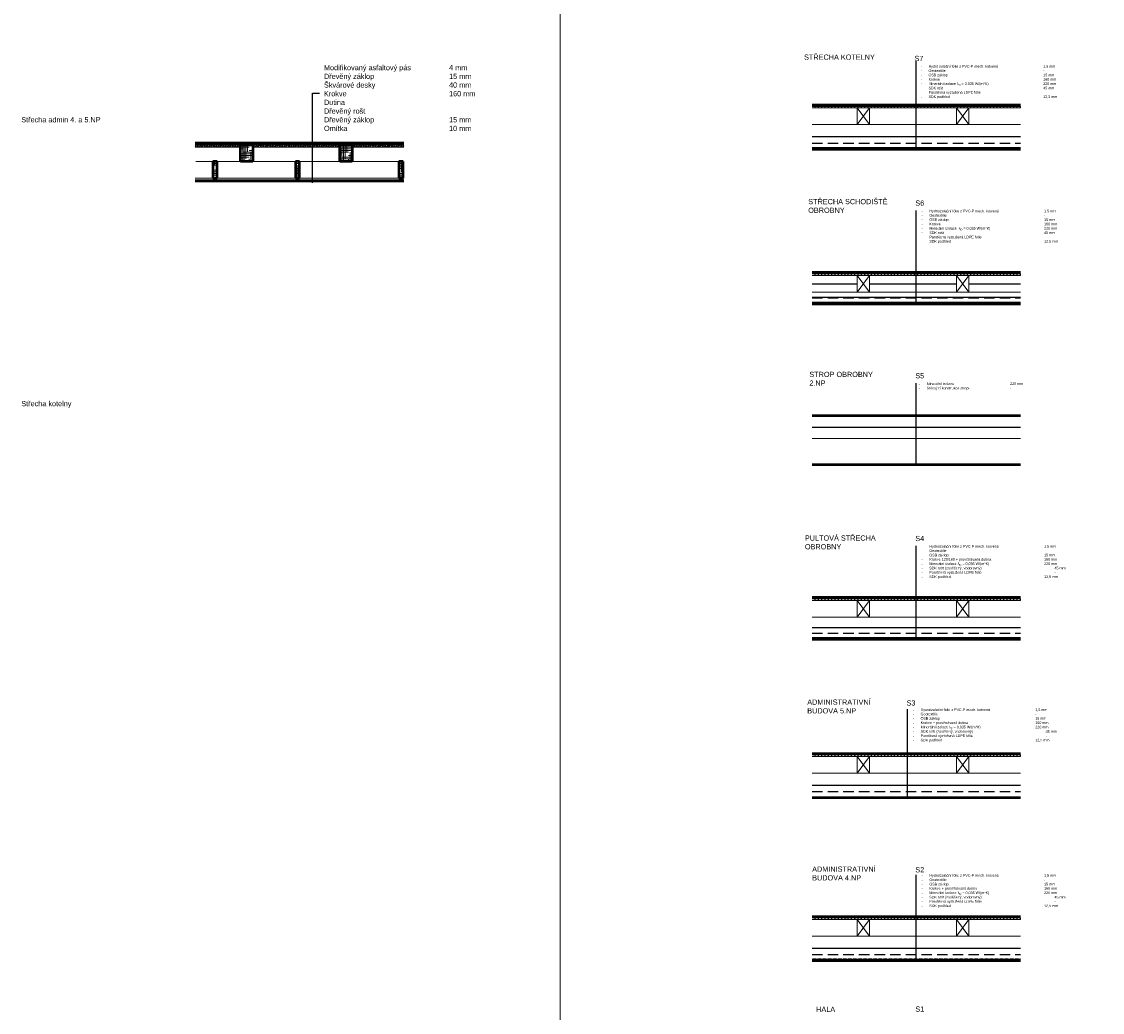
# Model space of a CAD drawing. Header units: millimetres. Extents: x -28283 to 311402, y 2144 to 57809.
# Tile 13 of 20: x -28283 to -17914, y 33972 to 43480. Entities that reach past the tile are written whole.
import ezdxf

# ---------------------------------------------------------------- set-up
doc = ezdxf.new("R2010")
doc.units = ezdxf.units.MM
doc.header["$LTSCALE"] = 4
doc.linetypes.add('DASHED', pattern=[0.75, 0.5, -0.25])
doc.linetypes.add('ČÁRKOVANÁ', pattern=[0.75, 0.5, -0.25])
for name, color, linetype in [('-HRANY_POD', 7, 'ČÁRKOVANÁ'), ('-POPIS_TEXT', 30, 'Continuous'), ('IZOLACE', 70, 'IZOLACE')]:
    doc.layers.add(name, color=color, linetype=linetype)
for name, color, linetype, lineweight in [('-HRANY_TENKE', 7, 'Continuous', 18), ('-HRANY_TLUSTE', 230, 'Continuous', 50), ('-HYDROIZOLACE', 30, 'DASHED', 30), ('-KOTY', 2, 'Continuous', 20), ('-SRAFY', 241, 'Continuous', 9)]:
    doc.layers.add(name, color=color, linetype=linetype, lineweight=lineweight)
doc.styles.add('TM_10_2.5', font='arial.ttf', dxfattribs={"height": 25})
doc.styles.add('TM_10_5', font='arial.ttf', dxfattribs={"height": 50})
doc.styles.add('TMP_2.25', font='arial.ttf', dxfattribs={"height": 2.5})
doc.linetypes.add('IZOLACE', pattern='A,0.0001,-0.1,[134,ltypeshp.shx,S=0.1,R=0,X=-0.1,Y=0],-0.2,[134,ltypeshp.shx,S=0.1,R=180,X=0.1,Y=0],-0.1', length=0.4001)
pattern_1 = [(90, (0, 354.81), (-31.75, 5e-15), [])]
pattern_2 = [(45, (0, 354.81), (-22.45064, 22.45064), []), (135, (0, 354.81), (-22.45064, -22.45064), [])]
pattern_3 = [(90, (0, -1251.432), (-31.75, 5e-15), [])]
pattern_4 = [(45, (0, -1251.432), (-22.45064, 22.45064), []), (135, (0, -1251.432), (-22.45064, -22.45064), [])]
pattern_5 = [(90, (0, -4370.16), (-31.75, 5e-15), [])]
pattern_6 = [(45, (0, -4370.16), (-22.45064, 22.45064), []), (135, (0, -4370.16), (-22.45064, -22.45064), [])]
pattern_7 = [(90, (0, -5869.05), (-31.75, 5e-15), [])]
pattern_8 = [(45, (0, -5869.05), (-22.45064, 22.45064), []), (135, (0, -5869.05), (-22.45064, -22.45064), [])]
pattern_9 = [(90, (0, -7432.89), (-31.75, 5e-15), [])]
pattern_10 = [(45, (0, -7432.89), (-22.45064, 22.45064), []), (135, (0, -7432.89), (-22.45064, -22.45064), [])]

msp = doc.modelspace()

# ---------------------------------------------------------------- hatches: boundary and pattern name
at = {"layer": '-SRAFY'}
h = msp.add_hatch(dxfattribs=at)
h.set_pattern_fill('HOUND', color=256, scale=10)
h.paths.add_polyline_path([(-26064.4, 42295.9), (-26184.4, 42295.9), (-26184.4, 42135.9), (-26064.4, 42135.9)])
h.paths.add_polyline_path([(-25111, 42295.9), (-25231, 42295.9), (-25231, 42135.9), (-25111, 42135.9)])
h.paths.add_polyline_path([(-24623.8, 42135.9), (-24663.8, 42135.9), (-24663.8, 41975.9), (-24623.8, 41975.9)])
h.paths.add_polyline_path([(-25616.2, 42135.9), (-25656.2, 42135.9), (-25656.2, 41975.9), (-25616.2, 41975.9)])
h.paths.add_polyline_path([(-26407.5, 42135.9), (-26447.5, 42135.9), (-26447.5, 41975.9), (-26407.5, 41975.9)])
at = {"true_color": 0xfefefe}
h = msp.add_hatch(dxfattribs=at)
h.set_pattern_fill('ANSI37', scale=10)
h.set_pattern_definition(pattern_2)
h.paths.add_polyline_path([(-19699.7, 42670.7), (-20699.7, 42670.7), (-20699.7, 42665.7), (-19699.7, 42665.7)])
h = msp.add_hatch(dxfattribs=at)
h.set_pattern_fill('ANSI31', scale=10, angle=45)
h.set_pattern_definition(pattern_1)
h.paths.add_polyline_path([(-19699.7, 42665.7), (-20699.7, 42665.7), (-20699.7, 42650.7), (-19699.7, 42650.7)])
h = msp.add_hatch(dxfattribs=at)
h.set_pattern_fill('ANSI37', scale=10)
h.set_pattern_definition(pattern_2)
h.paths.add_polyline_path([(-18699.7, 42670.7), (-19699.7, 42670.7), (-19699.7, 42665.7), (-18699.7, 42665.7)])
h = msp.add_hatch(dxfattribs=at)
h.set_pattern_fill('ANSI31', scale=10, angle=45)
h.set_pattern_definition(pattern_1)
h.paths.add_polyline_path([(-18699.7, 42665.7), (-19699.7, 42665.7), (-19699.7, 42650.7), (-18699.7, 42650.7)])
h = msp.add_hatch(dxfattribs=at)
h.set_pattern_fill('ANSI38', scale=5)
h.paths.add_polyline_path([(-26184.4, 42295.9), (-26616.2, 42295.9), (-26616.2, 42275.9), (-26184.4, 42275.9)])
h.paths.add_polyline_path([(-25231, 42295.9), (-26064.4, 42295.9), (-26064.4, 42275.9), (-25231, 42275.9)])
h.paths.add_polyline_path([(-24616.2, 42295.9), (-25111, 42295.9), (-25111, 42275.9), (-24616.2, 42275.9)])
h = msp.add_hatch(dxfattribs=at)
h.set_pattern_fill('ANSI37', scale=10)
h.set_pattern_definition(pattern_4)
h.paths.add_polyline_path([(-19699.7, 41064.5), (-20699.7, 41064.5), (-20699.7, 41059.5), (-19699.7, 41059.5)])
h = msp.add_hatch(dxfattribs=at)
h.set_pattern_fill('ANSI31', scale=10, angle=45)
h.set_pattern_definition(pattern_3)
h.paths.add_polyline_path([(-19699.7, 41059.5), (-20699.7, 41059.5), (-20699.7, 41044.5), (-19699.7, 41044.5)])
h = msp.add_hatch(dxfattribs=at)
h.set_pattern_fill('ANSI37', scale=10)
h.set_pattern_definition(pattern_4)
h.paths.add_polyline_path([(-18699.7, 41064.5), (-19699.7, 41064.5), (-19699.7, 41059.5), (-18699.7, 41059.5)])
h = msp.add_hatch(dxfattribs=at)
h.set_pattern_fill('ANSI31', scale=10, angle=45)
h.set_pattern_definition(pattern_3)
h.paths.add_polyline_path([(-18699.7, 41059.5), (-19699.7, 41059.5), (-19699.7, 41044.5), (-18699.7, 41044.5)])
h = msp.add_hatch(dxfattribs=at)
h.set_pattern_fill('ANSI37', scale=10)
h.set_pattern_definition(pattern_6)
h.paths.add_polyline_path([(-19699.7, 37945.7), (-20699.7, 37945.7), (-20699.7, 37940.7), (-19699.7, 37940.7)])
h = msp.add_hatch(dxfattribs=at)
h.set_pattern_fill('ANSI31', scale=10, angle=45)
h.set_pattern_definition(pattern_5)
h.paths.add_polyline_path([(-19699.7, 37940.7), (-20699.7, 37940.7), (-20699.7, 37925.7), (-19699.7, 37925.7)])
h = msp.add_hatch(dxfattribs=at)
h.set_pattern_fill('ANSI37', scale=10)
h.set_pattern_definition(pattern_6)
h.paths.add_polyline_path([(-18699.7, 37945.7), (-19699.7, 37945.7), (-19699.7, 37940.7), (-18699.7, 37940.7)])
h = msp.add_hatch(dxfattribs=at)
h.set_pattern_fill('ANSI31', scale=10, angle=45)
h.set_pattern_definition(pattern_5)
h.paths.add_polyline_path([(-18699.7, 37940.7), (-19699.7, 37940.7), (-19699.7, 37925.7), (-18699.7, 37925.7)])
h = msp.add_hatch(dxfattribs=at)
h.set_pattern_fill('ANSI37', scale=10)
h.set_pattern_definition(pattern_8)
h.paths.add_polyline_path([(-19699.7, 36446.8), (-20699.7, 36446.8), (-20699.7, 36441.8), (-19699.7, 36441.8)])
h = msp.add_hatch(dxfattribs=at)
h.set_pattern_fill('ANSI31', scale=10, angle=45)
h.set_pattern_definition(pattern_7)
h.paths.add_polyline_path([(-19699.7, 36441.8), (-20699.7, 36441.8), (-20699.7, 36426.8), (-19699.7, 36426.8)])
h = msp.add_hatch(dxfattribs=at)
h.set_pattern_fill('ANSI37', scale=10)
h.set_pattern_definition(pattern_8)
h.paths.add_polyline_path([(-18699.7, 36446.8), (-19699.7, 36446.8), (-19699.7, 36441.8), (-18699.7, 36441.8)])
h = msp.add_hatch(dxfattribs=at)
h.set_pattern_fill('ANSI31', scale=10, angle=45)
h.set_pattern_definition(pattern_7)
h.paths.add_polyline_path([(-18699.7, 36441.8), (-19699.7, 36441.8), (-19699.7, 36426.8), (-18699.7, 36426.8)])
h = msp.add_hatch(dxfattribs=at)
h.set_pattern_fill('ANSI37', scale=10)
h.set_pattern_definition(pattern_10)
h.paths.add_polyline_path([(-19699.7, 34883), (-20699.7, 34883), (-20699.7, 34878), (-19699.7, 34878)])
h = msp.add_hatch(dxfattribs=at)
h.set_pattern_fill('ANSI31', scale=10, angle=45)
h.set_pattern_definition(pattern_9)
h.paths.add_polyline_path([(-19699.7, 34878), (-20699.7, 34878), (-20699.7, 34863), (-19699.7, 34863)])
h = msp.add_hatch(dxfattribs=at)
h.set_pattern_fill('ANSI37', scale=10)
h.set_pattern_definition(pattern_10)
h.paths.add_polyline_path([(-18699.7, 34883), (-19699.7, 34883), (-19699.7, 34878), (-18699.7, 34878)])
h = msp.add_hatch(dxfattribs=at)
h.set_pattern_fill('ANSI31', scale=10, angle=45)
h.set_pattern_definition(pattern_9)
h.paths.add_polyline_path([(-18699.7, 34878), (-19699.7, 34878), (-19699.7, 34863), (-18699.7, 34863)])

# ---------------------------------------------------------------- linework, layer by layer
at = {"layer": '-HRANY_POD', "ltscale": 50}
for p, q in [((-20699.7, 42313.7), (-18699.7, 42313.7)), ((-20699.7, 40829.5), (-18699.7, 40829.5)), ((-20699.7, 37610.7), (-18699.7, 37610.7)), ((-20699.7, 36089.8), (-18699.7, 36089.8)), ((-20699.7, 34526), (-18699.7, 34526))]:
    msp.add_line(p, q, dxfattribs=at)
at = {"layer": '-HRANY_TENKE'}
for p, q in [((-23117.1, 57484.3), (-23117.1, 24333.7)), ((-20699.7, 42670.7), (-18699.7, 42670.7)), ((-20699.7, 42665.7), (-18699.7, 42665.7)), ((-20699.7, 42650.7), (-18699.7, 42650.7)), ((-20267.9, 42490.7), (-20147.9, 42650.7)), ((-20147.9, 42490.7), (-20267.9, 42650.7)), ((-19314.5, 42490.7), (-19194.5, 42650.7)), ((-19194.5, 42490.7), (-19314.5, 42650.7)), ((-20699.7, 42490.7), (-18699.7, 42490.7)), ((-26616.2, 42310.9), (-24616.2, 42310.9)), ((-26616.2, 42295.9), (-24616.2, 42295.9)), ((-26616.2, 42275.9), (-26184.4, 42275.9)), ((-26064.4, 42275.9), (-25231, 42275.9)), ((-25111, 42275.9), (-24616.2, 42275.9)), ((-20699.7, 42266.7), (-18699.7, 42266.7)), ((-26611.7, 42135.9), (-24623.8, 42135.9)), ((-26616.2, 41975.9), (-24616.2, 41975.9)), ((-26616.2, 41960.9), (-24616.2, 41960.9)), ((-20699.7, 41064.5), (-18699.7, 41064.5)), ((-20699.7, 41059.5), (-18699.7, 41059.5)), ((-20699.7, 41044.5), (-18699.7, 41044.5)), ((-20267.9, 40884.5), (-20147.9, 41044.5)), ((-20147.9, 40884.5), (-20267.9, 41044.5)), ((-19314.5, 40884.5), (-19194.5, 41044.5)), ((-19194.5, 40884.5), (-19314.5, 41044.5)), ((-20699.7, 40884.5), (-18699.7, 40884.5)), ((-20699.7, 40782.5), (-18699.7, 40782.5)), ((-20699.7, 39478.1), (-18699.7, 39478.1)), ((-20699.7, 37945.7), (-18699.7, 37945.7)), ((-20699.7, 37940.7), (-18699.7, 37940.7)), ((-20699.7, 37925.7), (-18699.7, 37925.7)), ((-20267.9, 37765.7), (-20147.9, 37925.7)), ((-20147.9, 37765.7), (-20267.9, 37925.7)), ((-19314.5, 37765.7), (-19194.5, 37925.7)), ((-19194.5, 37765.7), (-19314.5, 37925.7)), ((-20699.7, 37765.7), (-18699.7, 37765.7)), ((-20699.7, 37563.7), (-18699.7, 37563.7)), ((-20699.7, 36446.8), (-18699.7, 36446.8)), ((-20699.7, 36441.8), (-18699.7, 36441.8)), ((-20699.7, 36426.8), (-18699.7, 36426.8)), ((-20267.9, 36266.8), (-20147.9, 36426.8)), ((-20147.9, 36266.8), (-20267.9, 36426.8)), ((-19314.5, 36266.8), (-19194.5, 36426.8)), ((-19194.5, 36266.8), (-19314.5, 36426.8)), ((-20699.7, 36266.8), (-18699.7, 36266.8)), ((-20699.7, 34883), (-18699.7, 34883)), ((-20699.7, 34878), (-18699.7, 34878)), ((-20699.7, 34863), (-18699.7, 34863)), ((-20267.9, 34703), (-20147.9, 34863)), ((-20147.9, 34703), (-20267.9, 34863)), ((-19314.5, 34703), (-19194.5, 34863)), ((-19194.5, 34703), (-19314.5, 34863)), ((-20699.7, 34703), (-18699.7, 34703)), ((-20699.7, 34479), (-18699.7, 34479))]:
    msp.add_line(p, q, dxfattribs=at)
at = {"layer": '-HRANY_TENKE', "ltscale": 2}
for p, q in [((-20699.7, 42270.7), (-18699.7, 42270.7)), ((-20699.7, 40786.5), (-18699.7, 40786.5)), ((-20699.7, 37567.7), (-18699.7, 37567.7)), ((-20699.7, 34483), (-18699.7, 34483))]:
    msp.add_line(p, q, dxfattribs=at)
at = {"layer": '-HRANY_TENKE'}
for points in [[(-20267.9, 42650.7), (-20147.9, 42650.7), (-20147.9, 42490.7), (-20267.9, 42490.7)], [(-19314.5, 42650.7), (-19194.5, 42650.7), (-19194.5, 42490.7), (-19314.5, 42490.7)], [(-20267.9, 41044.5), (-20147.9, 41044.5), (-20147.9, 40884.5), (-20267.9, 40884.5)], [(-19314.5, 41044.5), (-19194.5, 41044.5), (-19194.5, 40884.5), (-19314.5, 40884.5)], [(-20267.9, 37925.7), (-20147.9, 37925.7), (-20147.9, 37765.7), (-20267.9, 37765.7)], [(-19314.5, 37925.7), (-19194.5, 37925.7), (-19194.5, 37765.7), (-19314.5, 37765.7)], [(-20267.9, 36426.8), (-20147.9, 36426.8), (-20147.9, 36266.8), (-20267.9, 36266.8)], [(-19314.5, 36426.8), (-19194.5, 36426.8), (-19194.5, 36266.8), (-19314.5, 36266.8)], [(-20267.9, 34863), (-20147.9, 34863), (-20147.9, 34703), (-20267.9, 34703)], [(-19314.5, 34863), (-19194.5, 34863), (-19194.5, 34703), (-19314.5, 34703)]]:
    msp.add_lwpolyline(points, close=True, dxfattribs=at)
at = {"layer": '-HRANY_TLUSTE'}
for p, q in [((-20699.7, 42680.7), (-18699.7, 42680.7)), ((-26616.2, 42316.9), (-24616.2, 42316.9)), ((-26184.4, 42135.9), (-26184.4, 42295.9)), ((-26184.4, 42295.9), (-26064.4, 42295.9)), ((-26064.4, 42295.9), (-26064.4, 42135.9)), ((-25231, 42135.9), (-25231, 42295.9)), ((-25231, 42295.9), (-25111, 42295.9)), ((-25111, 42295.9), (-25111, 42135.9)), ((-20699.7, 42256.2), (-18699.7, 42256.2)), ((-26407.5, 42135.9), (-26447.5, 42135.9)), ((-26447.5, 42135.9), (-26447.5, 41975.9)), ((-26407.5, 41975.9), (-26407.5, 42135.9)), ((-26064.4, 42135.9), (-26184.4, 42135.9)), ((-25616.2, 42135.9), (-25656.2, 42135.9)), ((-25656.2, 42135.9), (-25656.2, 41975.9)), ((-25616.2, 41975.9), (-25616.2, 42135.9)), ((-25111, 42135.9), (-25231, 42135.9)), ((-24623.8, 42135.9), (-24663.8, 42135.9)), ((-24663.8, 42135.9), (-24663.8, 41975.9)), ((-24623.8, 41975.9), (-24623.8, 42135.9)), ((-26616.2, 41950.9), (-24616.2, 41950.9)), ((-26447.5, 41975.9), (-26407.5, 41975.9)), ((-25656.2, 41975.9), (-25616.2, 41975.9)), ((-24663.8, 41975.9), (-24623.8, 41975.9)), ((-20699.7, 41074.5), (-18699.7, 41074.5)), ((-20699.7, 40772), (-18699.7, 40772)), ((-20699.7, 39698.1), (-18699.7, 39698.1)), ((-20699.7, 39228.1), (-18699.7, 39228.1)), ((-20699.7, 37955.7), (-18699.7, 37955.7)), ((-20699.7, 37553.2), (-18699.7, 37553.2)), ((-20699.7, 36456.8), (-18699.7, 36456.8)), ((-20699.7, 36032.3), (-18699.7, 36032.3)), ((-20699.7, 34893), (-18699.7, 34893)), ((-20699.7, 34468.5), (-18699.7, 34468.5))]:
    msp.add_line(p, q, dxfattribs=at)
at = {"layer": '-HYDROIZOLACE', "ltscale": 20}
for p, q in [((-20699.7, 42675.3), (-18699.7, 42675.3)), ((-20699.7, 41069.1), (-18699.7, 41069.1)), ((-20699.7, 40784.5), (-18699.7, 40784.5)), ((-20699.7, 37950.4), (-18699.7, 37950.4)), ((-20699.7, 37565.7), (-18699.7, 37565.7)), ((-20699.7, 36451.5), (-18699.7, 36451.5)), ((-20699.7, 34887.6), (-18699.7, 34887.6))]:
    msp.add_line(p, q, dxfattribs=at)
at = {"layer": '-HYDROIZOLACE'}
for p, q in [((-20699.7, 42268.7), (-18699.7, 42268.7)), ((-20699.7, 34481), (-18699.7, 34481))]:
    msp.add_line(p, q, dxfattribs=at)
at = {"layer": '-POPIS_TEXT'}
for p, q in [((-25491, 41931.1), (-25491, 42793.5)), ((-25491, 42793.5), (-25426.2, 42793.5))]:
    msp.add_line(p, q, dxfattribs=at)
for points in [[(-19699.7, 42256.7), (-19699.7, 43099.4)], [(-19699.7, 40772), (-19699.7, 41667)], [(-19699.7, 39228.1), (-19699.7, 40010.3)], [(-19699.7, 37553.2), (-19699.7, 38448.3)], [(-19784, 36032.3), (-19784, 36880.5)], [(-19699.7, 34483), (-19699.7, 35290.5)]]:
    msp.add_lwpolyline(points, dxfattribs=at)
at = {"layer": 'IZOLACE', "ltscale": 65}
for p, q in [((-20699.4, 42377), (-18699.4, 42377)), ((-20699.4, 39588.5), (-18699.4, 39588.5)), ((-20699.4, 36153.1), (-18699.4, 36153.1)), ((-20699.4, 34589.3), (-18699.4, 34589.3))]:
    msp.add_line(p, q, dxfattribs=at)
at = {"layer": 'IZOLACE', "ltscale": 50}
for p, q in [((-20699.7, 40964.5), (-20267.9, 40964.5)), ((-20147.9, 40964.5), (-19314.5, 40964.5)), ((-19194.5, 40964.5), (-18699.7, 40964.5))]:
    msp.add_line(p, q, dxfattribs=at)
at = {"layer": 'IZOLACE', "ltscale": 30}
msp.add_line((-20699.4, 40835), (-18699.4, 40835), dxfattribs=at)
at = {"layer": 'IZOLACE', "ltscale": 60}
msp.add_line((-20699.4, 37665.1), (-18699.4, 37665.1), dxfattribs=at)

# ---------------------------------------------------------------- texts
at = {"layer": '-HRANY_TLUSTE', "char_height": 50, "attachment_point": 1, "style": 'TMP_2.25'}
for s, insert in [('Střecha admin 4. a 5.NP', (-28285.9, 42563)), ('Střecha kotelny ', (-28285.9, 39838.6))]:
    msp.add_mtext_dynamic_manual_height_columns(s, width=1693.15, gutter_width=250, heights=[0], dxfattribs=dict(at, insert=insert))
at = {"layer": '-KOTY', "char_height": 50, "attachment_point": 1, "style": 'TM_10_5'}
for s, insert in [('STŘECHA KOTELNY', (-20776.2, 43163.6)), ('S7', (-19717.2, 43151.1)), ('STŘECHA SCHODIŠTĚ\\POBROBNY', (-20736.4, 41777.4)), ('S6', (-19709.2, 41763)), ('STROP OBROBNY\\P2.NP', (-20725.5, 40118.9)), ('S5', (-19709.2, 40106.3)), ('PULTOVÁ STŘECHA \\POBROBNY', (-20768.2, 38548.7)), ('S4', (-19709.2, 38544.3)), ('ADMINISTRATIVNÍ \\PBUDOVA 5.NP', (-20745.9, 36974.1)), ('S3', (-19793.5, 36966.2)), ('ADMINISTRATIVNÍ \\PBUDOVA 4.NP', (-20698.6, 35371.3)), ('S2', (-19709.2, 35365.1)), ('HALA', (-20660.6, 34025.9)), ('S1', (-19709.2, 34028.7))]:
    msp.add_mtext_dynamic_manual_height_columns(s, width=1966.647, gutter_width=1250, heights=[0], dxfattribs=dict(at, insert=insert))
at = {"layer": '-POPIS_TEXT', "attachment_point": 1}
for s, insert, char_height, style in [('\\A1;Modifikovaný asfaltový pás^I^I4 mm\\PDřevěný záklop^I^I^I^I15 mm\\PŠkvárové desky^I^I^I^I40 mm\\PKrokve^I^I^I^I^I160 mm\\PDutina^I^I^I^I^I^I\\PDřevěný rošt\\PDřevěný záklop^I^I^I^I15 mm\\POmítka ^I^I^I^I^I10 mm', (-25382, 43063), 50, 'TM_10_5'), ('\\A1;\\pi-75,l100,t100,800,900,1000,1100,1200;-^IHydroizolační fólie z PVC-P mech. kotvená^I^I^I^I^I1,5 mm\\P\\pt100,300,400,500,600,700,800,900,1000,1100,1200;-^IGeotextilie^I^I^I^I^I^I^I^I^I^I-\\P-^IOSB záklop^I^I^I^I^I^I^I^I^I^I15 mm\\P-^IKrokve ^I^I^I^I^I^I^I^I^I^I160 mm\\P\\pt100,700,800,900,1000,1100,1200;-^IMinerální izolace λ{\\H0.7x;\\S^ D;} = 0,035 W/(m*K) ^I^I^I^I^I^I220 mm\\P\\pt100,300,400,500,600,700,800,900,1000,1100,1200;-^ISDK rošt^I^I^I^I^I^I^I^I^I^I45 mm\\P\\pt100,600,700,800,900,1000,1100,1200;-^IParotěsná vyztužená LDPE fólie^I^I^I^I^I^I^I-\\P\\pt100,400,500,600,700,800,900,1000,1100,1200;-^ISDK podhled^I^I^I^I^I^I^I^I^I12,5 mm', (-19682.1, 43063.2), 25, 'TM_10_2.5'), ('\\A1;\\pi-75,l100,t100,800,900,1000,1100,1200;-^IHydroizolační fólie z PVC-P mech. kotvená^I^I^I^I^I1,5 mm\\P\\pt100,300,400,500,600,700,800,900,1000,1100,1200;-^IGeotextilie^I^I^I^I^I^I^I^I^I^I-\\P-^IOSB záklop^I^I^I^I^I^I^I^I^I^I15 mm\\P-^IKrokve ^I^I^I^I^I^I^I^I^I^I160 mm\\P\\pt100,700,800,900,1000,1100,1200;-^IMinerální izolace  λ{\\H0.7x;\\S^ D;} = 0,035 W/(m*K) ^I^I^I^I^I^I220 mm\\P\\pt100,300,400,500,600,700,800,900,1000,1100,1200;-^ISDK rošt^I^I^I^I^I^I^I^I^I^I45 mm\\P\\pt100,600,700,800,900,1000,1100,1200;-^IParotěsná vyztužená LDPE fólie^I^I^I^I^I^I^I-\\P\\pt100,400,500,600,700,800,900,1000,1100,1200;-^ISDK podhled^I^I^I^I^I^I^I^I^I12,5 mm', (-19674.1, 41675.1), 25, 'TM_10_2.5'), ('\\A1;\\pi-75,l100,t100,400,500,600,700,800,900;-^IMinerální izolace ^I^I^I^I^I^I220 mm\\P\\pt100,600,700,800,900;-^IStávající konstrukce stropu^I^I^I^I-', (-19699.7, 40016.4), 25, 'TM_10_2.5'), ('\\A1;\\pi-75,l100,t100,800,900,1000,1100,1200;-^IHydroizolační fólie z PVC-P mech. kotvená^I^I^I^I^I1,5 mm\\P\\pt100,300,400,500,600,700,800,900,1000,1100,1200;-^IGeotextilie^I^I^I^I^I^I^I^I^I^I-\\P-^IOSB záklop^I^I^I^I^I^I^I^I^I^I15 mm\\P\\pt100,700,800,900,1000,1100,1200;-^IKrokve 120/160 + provětrávaná dutina^I^I^I^I^I^I160 mm\\P-^IMinerální izolace λ{\\H0.7x;\\S^ D;} = 0,035 W/(m*K) ^I^I^I^I^I^I220 mm\\P\\pt100,600,700,800,900,1000,1100,1200;-^ISDK rošt (zavěšený, vodorovný)^I^I^I^I^I^I^I45 mm\\P-^IParotěsná vyztužená LDPE fólie^I^I^I^I^I^I^I-\\P\\pt100,400,500,600,700,800,900,1000,1100,1200;-^ISDK podhled^I^I^I^I^I^I^I^I^I12,5 mm', (-19674.1, 38456.3), 25, 'TM_10_2.5'), ('\\A1;\\pi-75,l100,t100,800,900,1000,1100,1200;-^IHydroizolační fólie z PVC-P mech. kotvená^I^I^I^I^I1,5 mm\\P\\pt100,300,400,500,600,700,800,900,1000,1100,1200;-^IGeotextilie^I^I^I^I^I^I^I^I^I^I-\\P-^IOSB záklop^I^I^I^I^I^I^I^I^I^I15 mm\\P\\pt100,600,700,800,900,1000,1100,1200;-^IKrokve + provětrávaná dutina^I^I^I^I^I^I^I160 mm\\P\\pt100,700,800,900,1000,1100,1200;-^IMinerální izolace λ{\\H0.7x;\\S^ D;} = 0,035 W/(m*K) ^I^I^I^I^I^I220 mm\\P\\pt100,600,700,800,900,1000,1100,1200;-^ISDK rošt (zavěšený, vodorovný)^I^I^I^I^I^I^I45 mm\\P-^IParotěsná vyztužená LDPE fólie^I^I^I^I^I^I^I-\\P\\pt100,400,500,600,700,800,900,1000,1100,1200;-^ISDK podhled^I^I^I^I^I^I^I^I^I12,5 mm', (-19758.3, 36888.6), 25, 'TM_10_2.5'), ('\\A1;\\pi-75,l100,t100,800,900,1000,1100,1200;-^IHydroizolační fólie z PVC-P mech. kotvená^I^I^I^I^I1,5 mm\\P\\pt100,300,400,500,600,700,800,900,1000,1100,1200;-^IGeotextilie^I^I^I^I^I^I^I^I^I^I-\\P-^IOSB záklop^I^I^I^I^I^I^I^I^I^I15 mm\\P\\pt100,600,700,800,900,1000,1100,1200;-^IKrokve + provětrávaná dutina^I^I^I^I^I^I^I160 mm\\P\\pt100,700,800,900,1000,1100,1200;-^IMinerální izolace λ{\\H0.7x;\\S^ D;} = 0,035 W/(m*K) ^I^I^I^I^I^I220 mm\\P\\pt100,600,700,800,900,1000,1100,1200;-^ISDK rošt (zavěšený, vodorovný)^I^I^I^I^I^I^I45 mm\\P-^IParotěsná vyztužená LDPE fólie^I^I^I^I^I^I^I-\\P\\pt100,400,500,600,700,800,900,1000,1100,1200;-^ISDK podhled^I^I^I^I^I^I^I^I^I12,5 mm', (-19674.1, 35298.6), 25, 'TM_10_2.5')]:
    msp.add_mtext_dynamic_manual_height_columns(s, width=3303.209, gutter_width=562.5, heights=[0], dxfattribs=dict(at, insert=insert, char_height=char_height, style=style))

doc.saveas('drawing.dxf')
